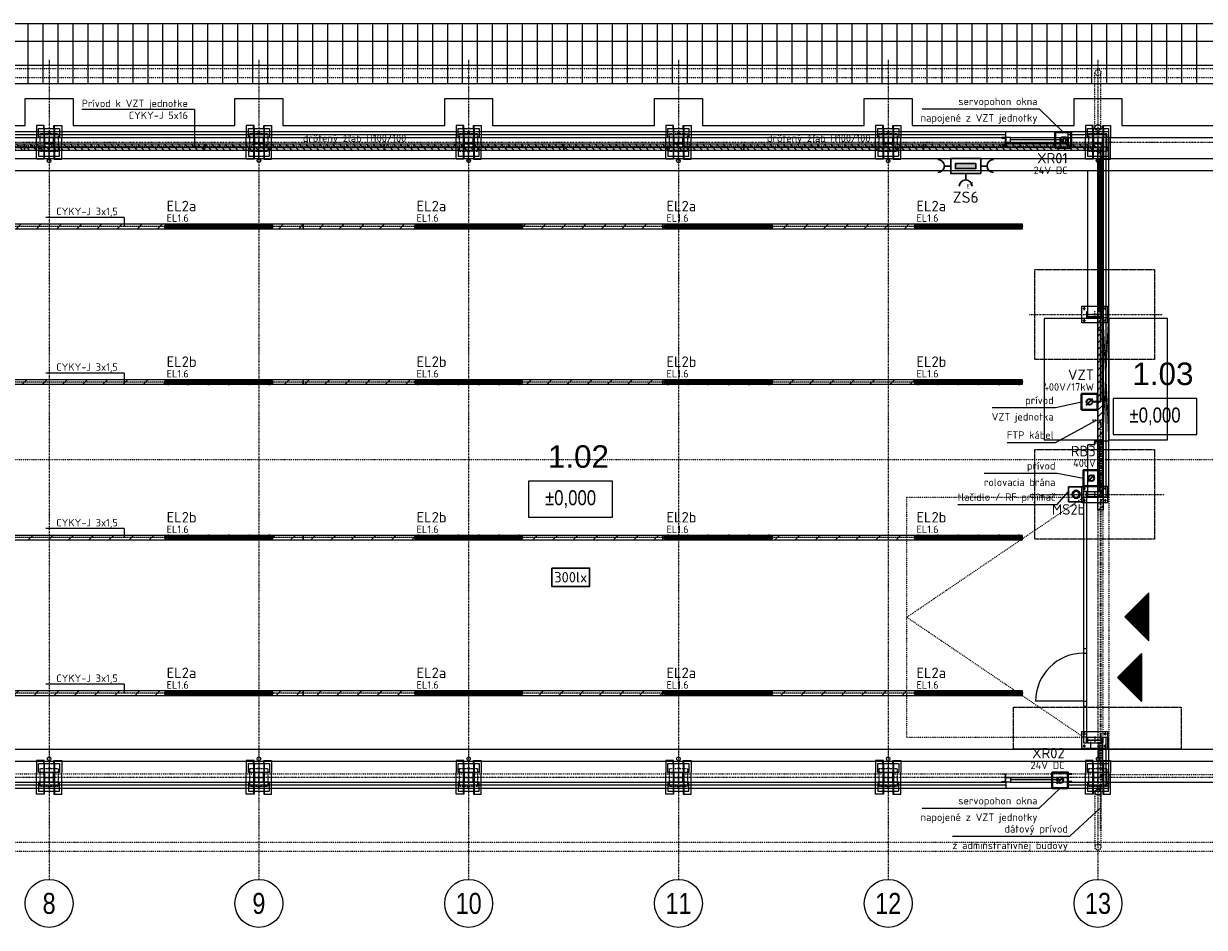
# Model space of a CAD drawing. Header units: millimetres. Extents: x 1803 to 87542, y -4389 to 16381.
# Tile 3 of 5: x 28057 to 47757, y 1309 to 16381. Entities that reach past the tile are written whole.
import ezdxf
from ezdxf.enums import TextEntityAlignment as Align

# ---------------------------------------------------------------- set-up
doc = ezdxf.new("R2010")
doc.units = ezdxf.units.MM
doc.set_wipeout_variables(frame=1)
for name, pattern in [('DASHDOT', [25.4, 12.7, -6.35, 0, -6.35]), ('Dashed', [19.05, 12.7, -6.35]), ('DIVIDE', [31.75, 12.7, -6.35, 0, -6.35, 0, -6.35]), ('DXK_LINE_DOT2', [3.9198, 1.9599, -1.9599])]:
    doc.linetypes.add(name, pattern=pattern)
for name, color, linetype, lineweight in [('A-POPIS', 252, 'Continuous', 5), ('A-TABULKY', 252, 'Continuous', 5), ('CKBUBLINY', 252, 'Continuous', 5), ('CKIZOLACE', 252, 'Continuous', 5), ('CKKOTY_VYS', 252, 'Continuous', 5), ('CKOKNA', 252, 'Continuous', 5), ('CKRASTR', 252, 'DASHDOT', 5), ('CKRASTR_POPIS', 252, 'Continuous', 5), ('CKSTENY_NADROVINOU', 252, 'DIVIDE', 5), ('CKSTENY_OSY', 252, 'DASHDOT', 5), ('CKSTENY_PODROVINOU', 252, 'Continuous', 5), ('CKSTENY_REZ', 252, 'Continuous', 5), ('CKSTENY_SKRYTE', 252, 'Dashed', 5), ('CKTEXTY_STREDNI', 252, 'Continuous', 5), ('CSPROFILY_OSY', 252, 'DASHDOT', 5), ('CSPROFILY_REZY', 252, 'Continuous', 5), ('E_text', 7, 'Continuous', 15), ('EL_svetlo', 4, 'Continuous', 30), ('EL_trasy', 1, 'Continuous', 35), ('EL_zariadenia', 5, 'Continuous', 30), ('EL_zasuvky', 5, 'Continuous', 30), ('ELI_ROZVADZAC', 1, 'Continuous', 40), ('ELI_SVETLO', 4, 'Continuous', 30), ('koty', 252, 'Continuous', 18), ('Okna_dvere', 252, 'Continuous', 5)]:
    doc.layers.add(name, color=color, linetype=linetype, lineweight=lineweight)
doc.styles.add('ISOCP3', font='isocpeur.ttf')
doc.styles.add('ISOCPEUR', font='isocpeur.ttf', dxfattribs={"height": 300})
doc.styles.get("Standard").update_dxf_attribs({"font": 'arial.ttf'})
doc.linetypes.add('IZOLACE_TEPELNA_OS', pattern='A,0.001,[220,CADKON.SHX,S=0.05,R=0,X=0,Y=0],-1,[220,CADKON.SHX,S=0.05,R=180,X=1,Y=0],-1', length=2.001)

# ---------------------------------------------------------------- blocks, each defined once
blk = doc.blocks.new('CK_GRID_DESC_A460A66B-2EDC-4BD0-90B6-661D6CF4EA7E')
at = {"layer": 'CKRASTR_POPIS'}
blk.add_circle((-4, 0), 4, dxfattribs=at)
at = {"layer": 'CKRASTR_POPIS', "width": 0.8}
blk.add_attdef('GRID_DESC', text='', height=3.5, dxfattribs=at).set_placement((-4, 0), align=Align.MIDDLE_CENTER)
blk = doc.blocks.new('CK_S_EXT_RHS_Sections_square_cRHS160x5')
for p, q in [((-80, 70), (-80, -70)), ((-75, 70), (-75, -70)), ((70, 80), (-70, 80)), ((70, 75), (-70, 75)), ((75, -70), (75, 70)), ((80, -70), (80, 70)), ((-70, -75), (70, -75)), ((-70, -80), (70, -80))]:
    blk.add_line(p, q)
for centre, radius, start, end in [((-70, 70), 10, 90, 180), ((-70, 70), 5, 90, 180), ((70, 70), 10, 0, 90), ((70, 70), 5, 0, 90), ((-70, -70), 10, 180, 270), ((-70, -70), 5, 180, 270), ((70, -70), 10, 270, 0), ((70, -70), 5, 270, 0)]:
    blk.add_arc(centre, radius, start, end)
blk = doc.blocks.new('CK2D_HEIGHTDIM_118C0299-86BF-4B0A-A9D4-2D410D778AB9')
at = {"color": 0, "linetype": 'ByBlock', "transparency": 16777216}
blk.add_wipeout([(-7, -3), (7, -3), (7, 3), (-7, 3)], dxfattribs=at)
at = {"color": 0, "linetype": 'ByBlock', "lineweight": -2, "transparency": 16777216}
blk.add_lwpolyline([(-7, -3), (7, -3), (7, 3), (-7, 3), (-7, -3)], dxfattribs=at)
at = {"color": 0, "linetype": 'ByBlock', "lineweight": -2, "transparency": 16777216, "width": 0.8}
blk.add_attdef('VÝŠKA', text='', height=2.5, dxfattribs=at).set_placement((0, 0), align=Align.MIDDLE_CENTER)
blk = doc.blocks.new('vstup')
at = {"layer": 'A-POPIS', "linetype": 'Continuous'}
h = blk.add_hatch(dxfattribs=at)
h.set_pattern_fill('ANSI31', color=256, style=0)
h.set_pattern_definition([(45, (-12479, 229), (-2.245064, 2.245064), [])])
h.paths.add_polyline_path([(0, 0), (-400, -400), (400, -400)])
for p, q in [((-400, -400), (0, 0)), ((400, -400), (0, 0)), ((-400, -400), (400, -400))]:
    blk.add_line(p, q, dxfattribs=at)
blk = doc.blocks.new('HGHGHG')
at = {"layer": 'CKBUBLINY'}
for p, q in [((2113447, 1749270), (2113607, 1749270)), ((2113527, 1749350), (2113527, 1749190))]:
    blk.add_line(p, q, dxfattribs=at)
at = {"layer": 'CKSTENY_NADROVINOU', "color": 251, "ltscale": 0.3}
blk.add_lwpolyline([(2113377, 1749420), (2113677, 1749420), (2113677, 1749120), (2113377, 1749120)], close=True, dxfattribs=at)
at = {"layer": 'CSPROFILY_REZY', "color": 251, "lineweight": 18}
for p, q in [((2113447, 1749550), (2113317, 1749550)), ((2113317, 1749550), (2113317, 1749350)), ((2113437, 1749500), (2113437, 1749550)), ((2113447, 1749500), (2113447, 1749550)), ((2113527, 1749443), (2113527, 1749405)), ((2113607, 1749500), (2113607, 1749550)), ((2113607, 1749550), (2113737, 1749550)), ((2113617, 1749500), (2113617, 1749550)), ((2113737, 1749550), (2113737, 1749350)), ((2113510, 1749425), (2113549, 1749425)), ((2113447, 1748990), (2113317, 1748990)), ((2113607, 1748990), (2113737, 1748990))]:
    blk.add_line(p, q, dxfattribs=at)
at = {"layer": 'CSPROFILY_REZY', "color": 251, "linetype": 'Dashed', "lineweight": 18, "ltscale": 0.5}
for p, q in [((2113437, 1749500), (2113437, 1748990)), ((2113447, 1749500), (2113447, 1748990)), ((2113607, 1749500), (2113607, 1748990)), ((2113617, 1749500), (2113617, 1748990)), ((2113317, 1748990), (2113317, 1749350)), ((2113737, 1748990), (2113737, 1749350)), ((2113510, 1749115), (2113549, 1749115)), ((2113527, 1749097), (2113527, 1749135)), ((2113607, 1749190), (2113607, 1748990))]:
    blk.add_line(p, q, dxfattribs=at)
for points in [[(2113352, 1749500), (2113702, 1749500), (2113702, 1749350), (2113352, 1749350)], [(2113352, 1749040), (2113702, 1749040), (2113702, 1749190), (2113352, 1749190)]]:
    blk.add_lwpolyline(points, close=True, dxfattribs=at)
at = {"layer": 'CSPROFILY_REZY', "color": 251, "lineweight": 18}
blk.add_circle((2113527, 1749425), 10, dxfattribs=at)
at = {"layer": 'CSPROFILY_REZY', "color": 251, "linetype": 'Dashed', "lineweight": 18, "ltscale": 0.5}
blk.add_circle((2113527, 1749115), 10, dxfattribs=at)
blk = doc.blocks.new('CK_S_EXT_UPE_SectionUPE140')
for p, q in [((43.3, 70), (-21.7, 70)), ((-21.7, 70), (-21.7, -70)), ((-16.7, -49), (-16.7, 49)), ((-4.7, 61), (43.3, 61)), ((43.3, 61), (43.3, 70)), ((-21.7, -70), (43.3, -70)), ((43.3, -61), (-4.7, -61)), ((43.3, -70), (43.3, -61))]:
    blk.add_line(p, q)
for centre, start, end in [((-4.7, 49), 90, 180), ((-4.7, -49), 180, 270)]:
    blk.add_arc(centre, 12, start, end)
blk = doc.blocks.new('CK_S_EXT_UPE_SectionUPE270')
for p, q in [((66.1, 135), (-28.9, 135)), ((-28.9, 135), (-28.9, -135)), ((-21.4, -106.5), (-21.4, 106.5)), ((-6.4, 121.5), (66.1, 121.5)), ((66.1, 121.5), (66.1, 135)), ((-28.9, -135), (66.1, -135)), ((66.1, -121.5), (-6.4, -121.5)), ((66.1, -135), (66.1, -121.5))]:
    blk.add_line(p, q)
for centre, start, end in [((-6.4, 106.5), 90, 180), ((-6.4, -106.5), 180, 270)]:
    blk.add_arc(centre, 15, start, end)
blk = doc.blocks.new('A$Ccd25d1f1')
at = {"layer": 'EL_svetlo', "color": 146, "true_color": 0x105689, "elevation": 15}
blk.add_lwpolyline([(-875, 30), (875, 30, -0.414213), (880, 25), (880, -25, -0.414214), (875, -30), (-875, -30, -0.414213), (-880, -25), (-880, 25, -0.414214)], format="xyb", close=True, dxfattribs=at)
at = {"layer": 'EL_svetlo', "color": 146, "true_color": 0x105689}
for points, elevation in [([(-880, 4), (880, 4), (880, -4), (-880, -4)], 15), ([(-520, 39), (-500, 39), (-500, 28), (-520, 28)], 15), ([(-180, 39), (-160, 39), (-160, 28), (-180, 28)], 15), ([(160, 39), (180, 39), (180, 28), (160, 28)], 15), ([(500, 39), (520, 39), (520, 28), (500, 28)], 15), ([(-850, -28), (-830, -28), (-830, -39), (-850, -39)], 23), ([(-520, -28), (-500, -28), (-500, -39), (-520, -39)], 15), ([(-180, -28), (-160, -28), (-160, -39), (-180, -39)], 15), ([(160, -28), (180, -28), (180, -39), (160, -39)], 15), ([(500, -28), (520, -28), (520, -39), (500, -39)], 15), ([(830, -28), (850, -28), (850, -39), (830, -39)], 23)]:
    blk.add_lwpolyline(points, close=True, dxfattribs=dict(at, elevation=elevation))
for points in [[(-862, 38), (862, 38), (862, -38), (-862, -38)], [(-850, 39), (-830, 39), (-830, 28), (-850, 28)], [(830, 39), (850, 39), (850, 28), (830, 28)]]:
    blk.add_lwpolyline(points, close=True, dxfattribs=at)
for centre, start, end in [((-862, 0, 15), 90, 270), ((862, 0, 15), 270, 90)]:
    blk.add_arc(centre, 38.5, start, end, dxfattribs=at)
blk = doc.blocks.new('*U46')
at = {"layer": 'EL_zasuvky'}
blk.add_line((0, 107), (0, 0), dxfattribs=at)
blk.add_arc((0, 213), 107, 180, 360, dxfattribs=at)
at = {"layer": 'EL_zasuvky', "style": 'ISOCP3'}
blk.add_attdef('Z', text='', height=225, rotation=90, dxfattribs=at).set_placement((0, 234), align=Align.MIDDLE_LEFT)
blk = doc.blocks.new('*U43')
at = {"layer": 'EL_zasuvky'}
blk.add_line((107, 0), (0, 0), dxfattribs=at)
blk.add_arc((213, 0), 107, 90, 270, dxfattribs=at)
at = {"layer": 'EL_zasuvky', "style": 'ISOCP3'}
blk.add_attdef('Z', text='', height=225, dxfattribs=at).set_placement((234, 0), align=Align.MIDDLE_LEFT)
blk = doc.blocks.new('A$Cc965379b')
at = {"layer": 'EL_zasuvky'}
for p, q in [((107, 0), (0, 0)), ((149, -113), (184, -78))]:
    blk.add_line(p, q, dxfattribs=at)
blk.add_arc((213, 0), 107, 90, 270, dxfattribs=at)
at = {"layer": 'EL_zasuvky', "style": 'ISOCP3'}
blk.add_text('3', height=75, rotation=90, dxfattribs=at).set_placement((212, -71), align=Align.MIDDLE_LEFT)
blk = doc.blocks.new('*U42')
at = {"layer": 'EL_zasuvky'}
h = blk.add_hatch(color=256, dxfattribs=at)
h.dxf.hatch_style = 1
h.paths.add_polyline_path([(-171, -83), (171, -83), (171, -167), (-171, -167)])
for points in [[(-250, -250), (250, -250), (250, 0), (-250, 0)], [(-171, -83), (171, -83), (171, -167), (-171, -167)]]:
    blk.add_lwpolyline(points, close=True, dxfattribs=at)
at = {"layer": 'EL_trasy', "rotation": 270}
blk.add_blockref('A$Cc965379b', (0, -250), dxfattribs=at)
at = {"layer": 'koty', "color": 5, "rotation": 90}
blk.add_blockref('*U46', (-250, -125), dxfattribs=at)
at = {"layer": 'koty', "color": 5}
blk.add_blockref('*U43', (250, -125), dxfattribs=at)
blk = doc.blocks.new('A$C3cf4e325')
at = {"layer": 'ELI_ROZVADZAC', "color": 4, "lineweight": 35}
blk.add_line((86, 86), (214, 214), dxfattribs=at)
at = {"layer": 'ELI_ROZVADZAC', "lineweight": 40}
blk.add_lwpolyline([(0, 0), (300, 0), (300, 300), (0, 300)], close=True, dxfattribs=at)
at = {"layer": 'ELI_ROZVADZAC', "color": 4, "lineweight": 35}
blk.add_circle((150, 150), 56.2, dxfattribs=at)
blk = doc.blocks.new('*U51')
at = {"layer": 'EL_trasy', "lineweight": 5}
h = blk.add_hatch(dxfattribs=at)
h.set_pattern_fill('ANSI31', color=132, scale=75)
h.set_pattern_definition([(45, (4501.52, -18553.8), (-168.3798, 168.3798), [])])
h.paths.add_polyline_path([(6000, -37.5), (6000, 37.5), (0, 37.5), (0, -37.5)])
at = {"layer": 'EL_trasy', "color": 132, "lineweight": 5}
blk.add_lwpolyline([(0, -37.5), (6000, -37.5), (6000, 37.5), (0, 37.5)], close=True, dxfattribs=at)
blk = doc.blocks.new('A$C4b01e16f')
at = {"layer": 'ELI_SVETLO', "color": 1, "lineweight": 30}
blk.add_lwpolyline([(1, 0), (251, 0), (251, 250), (1, 250)], close=True, dxfattribs=at)
at = {"layer": 'ELI_SVETLO', "color": 7}
for radius in [66.5, 51.1]:
    blk.add_circle((126, 125), radius, dxfattribs=at)
at = {"layer": 'ELI_SVETLO', "color": 7, "lineweight": 30}
for radius in [65.9, 51.6]:
    blk.add_circle((126, 126), radius, dxfattribs=at)
blk = doc.blocks.new('A$C2e86f07f')
at = {"layer": 'EL_trasy', "lineweight": 5}
h = blk.add_hatch(dxfattribs=at)
h.set_pattern_fill('ANSI31', color=132, scale=25, angle=90)
h.set_pattern_definition([(135, (-10147.07, 3403.766), (-56.1266, -56.1266), [])])
h.paths.add_polyline_path([(0, 100), (0, 0), (3000, 0), (3000, 100)])
at = {"layer": 'EL_trasy', "color": 132, "lineweight": 5}
blk.add_lwpolyline([(0, 0), (3000, 0), (3000, 100), (0, 100)], close=True, dxfattribs=at)

msp = doc.modelspace()

# ---------------------------------------------------------------- linework, layer by layer
at = {"color": 252, "linetype": 'DXK_LINE_DOT2', "lineweight": 5}
for p, q in [((46062, 11616), (46062, 13931)), ((46162, 8481), (46062, 8481))]:
    msp.add_line(p, q, dxfattribs=at)
at = {"color": 252, "linetype": 'Continuous', "lineweight": 5}
msp.add_line((46062, 8556), (46062, 8631), dxfattribs=at)
at = {"layer": 'CKIZOLACE', "color": 252, "linetype": 'IZOLACE_TEPELNA_OS', "lineweight": 5, "ltscale": 1.515152}
for p, q in [((3772, 14534), (44442, 14532)), ((45482, 14532), (46112, 14532)), ((46112, 14532), (46112, 8481)), ((46112, 4481), (46112, 3681)), ((44442, 3681), (3772, 3681)), ((46112, 3681), (45482, 3681))]:
    msp.add_line(p, q, dxfattribs=at)
at = {"layer": 'CKIZOLACE', "color": 252, "linetype": 'IZOLACE_TEPELNA_OS', "lineweight": 5, "ltscale": 1.2}
for p, q in [((45805, 8531), (46048, 8531)), ((45805, 4429), (46048, 4429))]:
    msp.add_line(p, q, dxfattribs=at)
at = {"layer": 'CKOKNA', "color": 252, "lineweight": 5}
for p, q in [((44522, 14481), (45402, 14481)), ((45402, 14441), (44522, 14441)), ((44522, 14401), (45402, 14401)), ((44522, 3811), (45402, 3811)), ((45402, 3771), (44522, 3771)), ((44522, 3731), (45402, 3731))]:
    msp.add_line(p, q, dxfattribs=at)
for points in [[(44522, 14401), (44522, 14481), (44442, 14481), (44442, 14401)], [(45482, 14401), (45482, 14481), (45402, 14481), (45402, 14401)], [(44522, 3811), (44522, 3731), (44442, 3731), (44442, 3811)], [(45482, 3811), (45482, 3731), (45402, 3731), (45402, 3811)]]:
    msp.add_lwpolyline(points, close=True, dxfattribs=at)
at = {"layer": 'CKRASTR', "color": 252, "lineweight": 5}
for p, q in [((28482, 15779), (28482, 2109)), ((31982, 15779), (31982, 2109)), ((35482, 15779), (35482, 2109)), ((38982, 15779), (38982, 2109)), ((42482, 15779), (42482, 2109)), ((45982, 15779), (45982, 2109)), ((67481, 14401), (2603, 14401)), ((67481, 3811), (2603, 3811))]:
    msp.add_line(p, q, dxfattribs=at)
at = {"layer": 'CKSTENY_NADROVINOU', "color": 252, "lineweight": 5}
for p, q in [((2902, 15631), (68062, 15631)), ((45932, 14648), (45932, 15564)), ((46032, 14648), (46032, 15564)), ((2902, 15481), (68062, 15481)), ((28402, 14341), (25062, 14341)), ((28562, 14341), (31902, 14341)), ((32062, 14341), (35402, 14341)), ((35562, 14341), (38902, 14341)), ((39062, 14341), (42402, 14341)), ((42562, 14341), (45902, 14341)), ((68062, 9106), (2902, 9106)), ((42792, 8481), (45742, 8481)), ((45742, 8481), (42792, 6481)), ((42792, 4481), (42792, 8481)), ((46062, 8481), (46062, 4481)), ((46162, 8481), (46162, 4481)), ((42792, 6481), (45742, 4481)), ((42792, 4481), (45742, 4481)), ((25062, 3871), (28402, 3871)), ((28562, 3871), (31902, 3871)), ((32062, 3871), (35402, 3871)), ((35562, 3871), (38902, 3871)), ((39062, 3871), (42402, 3871)), ((42562, 3871), (45902, 3871)), ((49402, 3851), (46062, 3851)), ((45932, 3564), (45932, 2648)), ((46032, 3564), (46032, 2648)), ((2902, 2731), (68062, 2731)), ((2902, 2581), (68062, 2581))]:
    msp.add_line(p, q, dxfattribs=at)
at = {"layer": 'CKSTENY_NADROVINOU', "color": 252, "lineweight": 5, "ltscale": 0.3}
for points in [[(28332, 14551), (28632, 14551), (28632, 14251), (28332, 14251)], [(31832, 14551), (32132, 14551), (32132, 14251), (31832, 14251)], [(35332, 14551), (35632, 14551), (35632, 14251), (35332, 14251)], [(38832, 14551), (39132, 14551), (39132, 14251), (38832, 14251)], [(42332, 14551), (42632, 14551), (42632, 14251), (42332, 14251)], [(45832, 14551), (46132, 14551), (46132, 14251), (45832, 14251)], [(28332, 3961), (28632, 3961), (28632, 3661), (28332, 3661)], [(31832, 3961), (32132, 3961), (32132, 3661), (31832, 3661)], [(35332, 3961), (35632, 3961), (35632, 3661), (35332, 3661)], [(38832, 3961), (39132, 3961), (39132, 3661), (38832, 3661)], [(42332, 3961), (42632, 3961), (42632, 3661), (42332, 3661)], [(45832, 3961), (46132, 3961), (46132, 3661), (45832, 3661)]]:
    msp.add_lwpolyline(points, close=True, dxfattribs=at)
at = {"layer": 'CKSTENY_NADROVINOU', "color": 252, "lineweight": 5}
for centre in [(45982, 15564), (45982, 2648)]:
    msp.add_circle(centre, 50, dxfattribs=at)
at = {"layer": 'CKSTENY_OSY', "color": 252, "lineweight": 5}
for p, q in [((44840, 11529), (47061, 11529)), ((44849, 8531), (47092, 8531))]:
    msp.add_line(p, q, dxfattribs=at)
at = {"layer": 'CKSTENY_PODROVINOU', "color": 252, "lineweight": 5}
for p, q in [((3602, 16381), (67382, 16381)), ((28132, 15381), (28132, 16381)), ((28382, 15381), (28382, 16381)), ((28632, 15381), (28632, 16381)), ((28882, 15381), (28882, 16381)), ((29132, 15381), (29132, 16381)), ((29382, 15381), (29382, 16381)), ((29632, 15381), (29632, 16381)), ((29882, 15381), (29882, 16381)), ((30132, 15381), (30132, 16381)), ((30382, 15381), (30382, 16381)), ((30632, 15381), (30632, 16381)), ((30882, 15381), (30882, 16381)), ((31132, 15381), (31132, 16381)), ((31382, 15381), (31382, 16381)), ((31632, 15381), (31632, 16381)), ((31882, 15381), (31882, 16381)), ((32132, 15381), (32132, 16381)), ((32382, 15381), (32382, 16381)), ((32632, 15381), (32632, 16381)), ((32882, 15381), (32882, 16381)), ((33132, 15381), (33132, 16381)), ((33382, 15381), (33382, 16381)), ((33632, 15381), (33632, 16381)), ((33882, 15381), (33882, 16381)), ((34132, 15381), (34132, 16381)), ((34382, 15381), (34382, 16381)), ((34632, 15381), (34632, 16381)), ((34882, 15381), (34882, 16381)), ((35132, 15381), (35132, 16381)), ((35382, 15381), (35382, 16381)), ((35632, 15381), (35632, 16381)), ((35882, 15381), (35882, 16381)), ((36132, 15381), (36132, 16381)), ((36382, 15381), (36382, 16381)), ((36632, 15381), (36632, 16381)), ((36882, 15381), (36882, 16381)), ((37132, 15381), (37132, 16381)), ((37382, 15381), (37382, 16381)), ((37632, 15381), (37632, 16381)), ((37882, 15381), (37882, 16381)), ((38132, 15381), (38132, 16381)), ((38382, 15381), (38382, 16381)), ((38632, 15381), (38632, 16381)), ((38882, 15381), (38882, 16381)), ((39132, 15381), (39132, 16381)), ((39382, 15381), (39382, 16381)), ((39632, 15381), (39632, 16381)), ((39882, 15381), (39882, 16381)), ((40132, 15381), (40132, 16381)), ((40382, 15381), (40382, 16381)), ((40632, 15381), (40632, 16381)), ((40882, 15381), (40882, 16381)), ((41132, 15381), (41132, 16381)), ((41382, 15381), (41382, 16381)), ((41632, 15381), (41632, 16381)), ((41882, 15381), (41882, 16381)), ((42132, 15381), (42132, 16381)), ((42382, 15381), (42382, 16381)), ((42632, 15381), (42632, 16381)), ((42882, 15381), (42882, 16381)), ((43132, 15381), (43132, 16381)), ((43382, 15381), (43382, 16381)), ((43632, 15381), (43632, 16381)), ((43882, 15381), (43882, 16381)), ((44132, 15381), (44132, 16381)), ((44382, 15381), (44382, 16381)), ((44632, 15381), (44632, 16381)), ((44882, 15381), (44882, 16381)), ((45132, 15381), (45132, 16381)), ((45382, 15381), (45382, 16381)), ((45632, 15381), (45632, 16381)), ((45882, 15381), (45882, 16381)), ((46132, 15381), (46132, 16381)), ((46382, 15381), (46382, 16381)), ((46632, 15381), (46632, 16381)), ((46882, 15381), (46882, 16381)), ((47132, 15381), (47132, 16381)), ((47382, 15381), (47382, 16381)), ((47632, 15381), (47632, 16381)), ((67382, 16081), (3602, 16081)), ((67382, 15681), (3602, 15681)), ((3602, 15381), (67382, 15381)), ((28082, 14681), (28082, 15131)), ((28082, 15131), (28882, 15131)), ((28882, 15131), (28882, 14681)), ((31582, 14681), (31582, 15131)), ((31582, 15131), (32382, 15131)), ((32382, 15131), (32382, 14681)), ((35082, 14681), (35082, 15131)), ((35082, 15131), (35882, 15131)), ((35882, 15131), (35882, 14681)), ((38582, 14681), (38582, 15131)), ((38582, 15131), (39382, 15131)), ((39382, 15131), (39382, 14681)), ((42082, 14681), (42082, 15131)), ((42082, 15131), (42882, 15131)), ((42882, 15131), (42882, 14681)), ((45582, 14681), (45582, 15131)), ((45582, 15131), (46382, 15131)), ((46382, 15131), (46382, 14681)), ((25382, 14681), (28082, 14681)), ((28882, 14681), (31582, 14681)), ((32382, 14681), (35082, 14681)), ((35882, 14681), (38582, 14681)), ((39382, 14681), (42082, 14681)), ((42882, 14681), (45582, 14681)), ((44442, 14581), (45482, 14581)), ((46382, 14681), (49082, 14681)), ((46162, 14481), (67062, 14481)), ((3902, 14131), (67062, 14131)), ((3902, 13931), (67062, 13931)), ((45812, 11491), (45812, 13931)), ((46062, 11481), (46162, 11481)), ((45812, 8491), (45812, 9356)), ((45922, 9356), (45812, 9356)), ((46062, 9421), (46162, 9421)), ((45862, 4281), (45862, 4406)), ((3902, 4281), (67062, 4281)), ((3902, 4081), (67062, 4081)), ((44442, 3631), (45482, 3631)), ((46162, 3731), (63562, 3731))]:
    msp.add_line(p, q, dxfattribs=at)
msp.add_lwpolyline([(46062, 9441), (46062, 11461), (45082, 11461), (45082, 9441)], close=True, dxfattribs=at)
at = {"layer": 'CKSTENY_REZ', "color": 252, "lineweight": 5}
for p, q in [((3722, 14581), (44442, 14581)), ((44442, 14481), (44442, 14581)), ((45482, 14481), (45482, 14581)), ((45482, 14581), (46162, 14581)), ((25162, 14481), (44442, 14481)), ((45482, 14481), (46062, 14481)), ((46062, 8481), (46062, 14481)), ((45805, 8576), (46048, 8576)), ((46062, 8481), (46162, 8481)), ((45805, 4386), (46048, 4386)), ((46062, 3731), (46062, 4481)), ((46062, 4481), (46162, 4481)), ((46162, 3631), (46162, 4481)), ((3722, 3631), (44442, 3631)), ((25162, 3731), (44442, 3731)), ((44442, 3731), (44442, 3631)), ((45482, 3731), (45482, 3631)), ((45482, 3731), (46062, 3731)), ((45482, 3631), (46162, 3631))]:
    msp.add_line(p, q, dxfattribs=at)
at = {"layer": 'CKSTENY_SKRYTE', "color": 252, "lineweight": 5, "ltscale": 0.5}
for p, q in [((45728, 11629), (45776, 11629)), ((45752, 11653), (45752, 11605)), ((46126, 11629), (46078, 11629)), ((46102, 11653), (46102, 11605)), ((45728, 11429), (45776, 11429)), ((45752, 11453), (45752, 11405)), ((46126, 11429), (46078, 11429)), ((46102, 11453), (46102, 11405)), ((45728, 8629), (45776, 8629)), ((45752, 8653), (45752, 8605)), ((46126, 8629), (46078, 8629)), ((46102, 8653), (46102, 8605)), ((45728, 8429), (45776, 8429)), ((45752, 8453), (45752, 8405)), ((46126, 8429), (46078, 8429)), ((46102, 8453), (46102, 8405)), ((45728, 4534), (45776, 4534)), ((45752, 4558), (45752, 4510)), ((46126, 4534), (46078, 4534)), ((46102, 4558), (46102, 4510)), ((45752, 4358), (45752, 4310)), ((46102, 4358), (46102, 4310)), ((45728, 4334), (45776, 4334)), ((46126, 4334), (46078, 4334))]:
    msp.add_line(p, q, dxfattribs=at)
at = {"layer": 'CKSTENY_SKRYTE', "color": 252, "lineweight": 5}
for points in [[(44927, 12281), (46927, 12281), (46927, 10781), (44927, 10781)], [(44927, 9281), (46927, 9281), (46927, 7781), (44927, 7781)], [(44572, 4981), (47372, 4981), (47372, 4281), (44572, 4281)]]:
    msp.add_lwpolyline(points, close=True, dxfattribs=at)
at = {"layer": 'CKSTENY_SKRYTE', "color": 252, "lineweight": 5, "ltscale": 0.5}
for points in [[(45712, 11669), (46142, 11669), (46142, 11389), (45712, 11389)], [(45712, 8669), (46142, 8669), (46142, 8389), (45712, 8389)], [(45712, 4574), (46142, 4574), (46142, 4294), (45712, 4294)]]:
    msp.add_lwpolyline(points, close=True, dxfattribs=at)
for centre in [(45752, 11629), (46102, 11629), (45752, 11429), (46102, 11429), (45752, 8629), (46102, 8629), (45752, 8429), (46102, 8429), (45752, 4534), (46102, 4534), (45752, 4334), (46102, 4334)]:
    msp.add_circle(centre, 12, dxfattribs=at)
at = {"layer": 'CSPROFILY_OSY', "color": 252, "lineweight": 5}
for p, q in [((28392, 14401), (28572, 14401)), ((28482, 14311), (28482, 14491)), ((31892, 14401), (32072, 14401)), ((31982, 14311), (31982, 14491)), ((35392, 14401), (35572, 14401)), ((35482, 14311), (35482, 14491)), ((38892, 14401), (39072, 14401)), ((38982, 14311), (38982, 14491)), ((42392, 14401), (42572, 14401)), ((42482, 14311), (42482, 14491)), ((45892, 14401), (46072, 14401)), ((45982, 14311), (45982, 14491)), ((46072, 11529), (45782, 11529)), ((45927, 11471), (45927, 11586)), ((45912, 9389), (46072, 9389)), ((45992, 9431), (45992, 9346)), ((46072, 8531), (45782, 8531)), ((45927, 8471), (45927, 8586)), ((46072, 4431), (45782, 4431)), ((45927, 4491), (45927, 4376)), ((28392, 3811), (28572, 3811)), ((28482, 3721), (28482, 3901)), ((31892, 3811), (32072, 3811)), ((31982, 3721), (31982, 3901)), ((35392, 3811), (35572, 3811)), ((35482, 3721), (35482, 3901)), ((38892, 3811), (39072, 3811)), ((38982, 3721), (38982, 3901)), ((42392, 3811), (42572, 3811)), ((42482, 3721), (42482, 3901)), ((45892, 3811), (46072, 3811)), ((45982, 3721), (45982, 3901))]:
    msp.add_line(p, q, dxfattribs=at)
at = {"layer": 'CSPROFILY_REZY', "color": 252, "lineweight": 5}
for p, q in [((28457, 14481), (28457, 14476)), ((28507, 14481), (28507, 14476)), ((31957, 14481), (31957, 14476)), ((32007, 14481), (32007, 14476)), ((35457, 14481), (35457, 14476)), ((35507, 14481), (35507, 14476)), ((38957, 14481), (38957, 14476)), ((39007, 14481), (39007, 14476)), ((42457, 14481), (42457, 14476)), ((42507, 14481), (42507, 14476)), ((45957, 14481), (45957, 14476)), ((46007, 14481), (46007, 14476)), ((28457, 14326), (28457, 14321)), ((28482, 14121), (28482, 14321)), ((28507, 14326), (28507, 14321)), ((31957, 14326), (31957, 14321)), ((31982, 14126), (31982, 14321)), ((32007, 14326), (32007, 14321)), ((35457, 14326), (35457, 14321)), ((35482, 14121), (35482, 14321)), ((35507, 14326), (35507, 14321)), ((38957, 14326), (38957, 14321)), ((38982, 14121), (38982, 14321)), ((39007, 14326), (39007, 14321)), ((42457, 14326), (42457, 14321)), ((42482, 14121), (42482, 14321)), ((42507, 14326), (42507, 14321)), ((45957, 14326), (45957, 14321)), ((45982, 14121), (45982, 14321)), ((46007, 14326), (46007, 14321)), ((46002, 11576), (46002, 14131)), ((46059, 11576), (46059, 14131)), ((46048, 11576), (46002, 11576)), ((46053, 9356), (46002, 9356)), ((46002, 9356), (46002, 8576)), ((46059, 8576), (46059, 9356)), ((46048, 8576), (46002, 8576)), ((46048, 4386), (46002, 4386)), ((46002, 4081), (46002, 4386)), ((46059, 4081), (46059, 4386)), ((28482, 4091), (28482, 3891)), ((31982, 4091), (31982, 3891)), ((35482, 4091), (35482, 3891)), ((38982, 4091), (38982, 3891)), ((42482, 4091), (42482, 3891)), ((45982, 4091), (45982, 3891)), ((28457, 3891), (28457, 3886)), ((28507, 3891), (28507, 3886)), ((31957, 3891), (31957, 3886)), ((32007, 3891), (32007, 3886)), ((35457, 3891), (35457, 3886)), ((35507, 3891), (35507, 3886)), ((38957, 3891), (38957, 3886)), ((39007, 3891), (39007, 3886)), ((42457, 3891), (42457, 3886)), ((42507, 3891), (42507, 3886)), ((45957, 3891), (45957, 3886)), ((46007, 3891), (46007, 3886)), ((28457, 3736), (28457, 3731)), ((28507, 3736), (28507, 3731)), ((31957, 3736), (31957, 3731)), ((32007, 3736), (32007, 3731)), ((35457, 3736), (35457, 3731)), ((35507, 3736), (35507, 3731)), ((38957, 3736), (38957, 3731)), ((39007, 3736), (39007, 3731)), ((42457, 3736), (42457, 3731)), ((42507, 3736), (42507, 3731)), ((45957, 3736), (45957, 3731)), ((46007, 3736), (46007, 3731))]:
    msp.add_line(p, q, dxfattribs=at)
for centre, radius in [((45982, 14648), 50), ((28482, 14091), 30), ((31982, 14096), 30), ((35482, 14091), 30), ((38982, 14091), 30), ((42482, 14091), 30), ((45982, 14091), 30), ((28482, 4121), 30), ((31982, 4121), 30), ((35482, 4121), 30), ((38982, 4121), 30), ((42482, 4121), 30), ((45982, 4121), 30), ((45982, 3564), 50)]:
    msp.add_circle(centre, radius, dxfattribs=at)
at = {"layer": 'E_text', "color": 7, "lineweight": 15}
for p, q in [((30906, 14951), (29026, 14951)), ((30906, 14951), (30906, 14321)), ((29737, 13149, 8), (28428, 13149, 8)), ((29737, 13149, 8), (29737, 12999, 8)), ((29737, 10554, 8), (28428, 10554, 8)), ((29737, 10554, 8), (29737, 10404, 8)), ((29737, 7959, 8), (28428, 7959, 8)), ((29737, 7959, 8), (29737, 7809, 8)), ((29737, 5364, 8), (28428, 5364, 8)), ((29737, 5364, 8), (29737, 5214, 8))]:
    msp.add_line(p, q, dxfattribs=at)
at = {"layer": 'EL_svetlo'}
msp.add_lwpolyline([(36869, 7301), (37501, 7301), (37501, 6996), (36869, 6996)], close=True, dxfattribs=at)
at = {"layer": 'EL_trasy', "color": 6}
msp.add_lwpolyline([(24972, 9706), (24972, 14215), (25078, 14321), (46022, 14321), (46022, 10071), (45890, 10071)], dxfattribs=at)
at = {"layer": 'EL_trasy', "linetype": 'Dashed', "lineweight": 25, "ltscale": 0.25, "elevation": 8}
for points in [[(42942, 12999), (25235, 12999)], [(42942, 10404), (25386, 10404)], [(42942, 7809), (25350, 7809)], [(42942, 5214), (25570, 5214)]]:
    msp.add_lwpolyline(points, dxfattribs=at)
at = {"layer": 'EL_trasy', "color": 219, "linetype": 'DASHDOT', "ltscale": 0.25, "true_color": 0x642165}
msp.add_lwpolyline([(45891, 9766), (46022, 9766), (46022, 2927)], dxfattribs=at)
at = {"layer": 'EL_zasuvky', "color": 7, "lineweight": 5}
for p, q in [((43046, 14962), (45003, 14962)), ((45003, 14962), (45402, 14573)), ((45273, 9977), (45709, 10073)), ((44217, 9977), (45273, 9977)), ((45273, 9398), (45956, 9766)), ((44466, 9398), (45273, 9398)), ((44083, 8884), (45302, 8884)), ((45302, 8884), (45738, 8800)), ((45302, 8364), (45492, 8581)), ((43643, 8364), (45302, 8364)), ((45003, 3298), (45350, 3631)), ((43046, 3298), (45003, 3298)), ((45511, 2830), (46022, 3301)), ((43555, 2830), (45511, 2830))]:
    msp.add_line(p, q, dxfattribs=at)
at = {"layer": 'Okna_dvere', "color": 252, "lineweight": 5, "ltscale": 0.6}
for p, q in [((45742, 8481), (45742, 4481)), ((45792, 8481), (45792, 4481)), ((45742, 5961), (45792, 5961)), ((45742, 5881), (45792, 5881)), ((45742, 5081), (44942, 5081)), ((45742, 5081), (45792, 5081)), ((45742, 5001), (45792, 5001))]:
    msp.add_line(p, q, dxfattribs=at)
for points in [[(45792, 8576), (45742, 8576), (45742, 8481), (45792, 8481)], [(45792, 4481), (45742, 4481), (45742, 4386), (45792, 4386)]]:
    msp.add_lwpolyline(points, close=True, dxfattribs=at)
msp.add_arc((45742, 5081), 800, 89.9999, 180, dxfattribs=at)

# ---------------------------------------------------------------- block references
for p in [(31312, 12999, -8), (35482, 12999, -8), (39652, 12999, -8), (43822, 12999, -8), (31312, 10404, -8), (35482, 10404, -8), (39652, 10404, -8), (43822, 10404, -8), (31312, 7809, -8), (35482, 7809, -8), (39652, 7809, -8), (43822, 7809, -8), (31312, 5214, -8), (35482, 5214, -8), (39652, 5214, -8), (43822, 5214, -8)]:
    msp.add_blockref('A$Ccd25d1f1', p)
at = {"layer": 'A-TABULKY', "color": 252, "linetype": 'Continuous', "lineweight": 5, "rotation": 89.99999999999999}
msp.add_blockref('vstup', (46430, 6487), dxfattribs=at)
at = {"layer": 'A-TABULKY', "color": 252, "linetype": 'Continuous', "lineweight": 5, "xscale": -1, "rotation": 89.99999999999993}
msp.add_blockref('vstup', (46309, 5478), dxfattribs=at)
at = {"layer": 'CKBUBLINY', "color": 252, "lineweight": 5}
for p in [(-2085045, -1734869), (-2081545, -1734869), (-2078045, -1734869), (-2074545, -1734869), (-2071045, -1734869), (-2067545, -1734869), (-2085045, -1745459), (-2081545, -1745459), (-2078045, -1745459), (-2074545, -1745459), (-2071045, -1745459), (-2067545, -1745459)]:
    msp.add_blockref('HGHGHG', p, dxfattribs=at)
at = {"layer": 'CKKOTY_VYS', "color": 252, "lineweight": 5}
ref = msp.add_blockref('CK2D_HEIGHTDIM_118C0299-86BF-4B0A-A9D4-2D410D778AB9', (46933, 9830), dxfattribs=dict(at, xscale=100, yscale=100, zscale=100))
ref.add_attrib('VÝŠKA_001', '%%P0,000', (46508, 9729), dxfattribs={"layer": '0', "color": 0, "linetype": 'ByBlock', "lineweight": -2, "transparency": 16777216, "height": 250, "width": 0.8})
ref = msp.add_blockref('CK2D_HEIGHTDIM_118C0299-86BF-4B0A-A9D4-2D410D778AB9', (37181, 8450), dxfattribs=dict(at, xscale=100, yscale=100, zscale=100))
ref.add_attrib('VÝŠKA_001', '%%P0,000', (36756, 8349), dxfattribs={"layer": '0', "color": 0, "linetype": 'ByBlock', "lineweight": -2, "transparency": 16777216, "height": 250, "width": 0.8})
at = {"layer": 'CKRASTR_POPIS', "color": 252, "lineweight": 5, "xscale": 99.99, "yscale": 99.99, "zscale": 99.99}
for p, values in [((28882, 1709), {'GRID_DESC': '8'}), ((32382, 1709), {'GRID_DESC': '9'}), ((35882, 1709), {'GRID_DESC': '10'}), ((39382, 1709), {'GRID_DESC': '11'}), ((42882, 1709), {'GRID_DESC': '12'}), ((46382, 1709), {'GRID_DESC': '13'})]:
    msp.add_blockref('CK_GRID_DESC_A460A66B-2EDC-4BD0-90B6-661D6CF4EA7E', p, dxfattribs=at).add_auto_attribs(values)
at = {"layer": 'CSPROFILY_REZY', "color": 252, "lineweight": 5}
for name, p in [('CK_S_EXT_RHS_Sections_square_cRHS160x5', (28482, 14401)), ('CK_S_EXT_RHS_Sections_square_cRHS160x5', (31982, 14401)), ('CK_S_EXT_RHS_Sections_square_cRHS160x5', (35482, 14401)), ('CK_S_EXT_RHS_Sections_square_cRHS160x5', (38982, 14401)), ('CK_S_EXT_RHS_Sections_square_cRHS160x5', (42482, 14401)), ('CK_S_EXT_RHS_Sections_square_cRHS160x5', (45982, 14401)), ('CK_S_EXT_RHS_Sections_square_cRHS160x5', (28482, 3811)), ('CK_S_EXT_RHS_Sections_square_cRHS160x5', (31982, 3811)), ('CK_S_EXT_RHS_Sections_square_cRHS160x5', (35482, 3811)), ('CK_S_EXT_RHS_Sections_square_cRHS160x5', (38982, 3811)), ('CK_S_EXT_RHS_Sections_square_cRHS160x5', (42482, 3811)), ('CK_S_EXT_UPE_SectionUPE140', (45503, 3801)), ('CK_S_EXT_RHS_Sections_square_cRHS160x5', (45982, 3811))]:
    msp.add_blockref(name, p, dxfattribs=at)
for name, p, rotation in [('CK_S_EXT_UPE_SectionUPE140', (44420, 14411), 180), ('CK_S_EXT_UPE_SectionUPE270', (45927, 11510), 90), ('CK_S_EXT_UPE_SectionUPE140', (45992, 9399), 270), ('CK_S_EXT_UPE_SectionUPE270', (45927, 8510), 90)]:
    msp.add_blockref(name, p, dxfattribs=dict(at, rotation=rotation))
at = {"layer": 'CSPROFILY_REZY', "color": 252, "lineweight": 5, "xscale": -1}
for name, p, rotation in [('CK_S_EXT_UPE_SectionUPE140', (45503, 14411), 180), ('CK_S_EXT_UPE_SectionUPE270', (45927, 4452), 89.99999999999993)]:
    msp.add_blockref(name, p, dxfattribs=dict(at, rotation=rotation))
msp.add_blockref('CK_S_EXT_UPE_SectionUPE140', (44420, 3801), dxfattribs=at)
at = {"layer": 'EL_trasy'}
for name, p in [('A$C2e86f07f', (25072, 14271)), ('A$C2e86f07f', (28072, 14271)), ('A$C2e86f07f', (31072, 14271)), ('A$C2e86f07f', (34072, 14271)), ('A$C2e86f07f', (37072, 14271)), ('A$C2e86f07f', (40072, 14271)), ('A$C2e86f07f', (43072, 14271)), ('A$C4b01e16f', (45492, 8406))]:
    msp.add_blockref(name, p, dxfattribs=at)
at = {"layer": 'EL_trasy', "rotation": 90}
for p in [(46072, 11271), (46072, 8271)]:
    msp.add_blockref('A$C2e86f07f', p, dxfattribs=at)
at = {"layer": 'EL_zariadenia', "xscale": 0.8789074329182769, "yscale": 0.8789074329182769, "zscale": 0.8789074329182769}
for p in [(45270, 14309), (45709, 9941), (45738, 8669), (45218, 3631)]:
    msp.add_blockref('A$C3cf4e325', p, dxfattribs=at)
at = {"layer": 'EL_zasuvky', "xscale": -1}
msp.add_blockref('*U42', (43775, 14131), dxfattribs=at)
at = {"layer": 'ELI_SVETLO'}
for p in [(26722, 12999, 8), (32722, 12999, 8), (38722, 12999, 8), (26722, 10404, 8), (32722, 10404, 8), (38722, 10404, 8), (26722, 7809, 8), (32722, 7809, 8), (38722, 7809, 8), (26722, 5214, 8), (32722, 5214, 8), (38722, 5214, 8)]:
    msp.add_blockref('*U51', p, dxfattribs=at)

# ---------------------------------------------------------------- texts
at = {"layer": 'CKTEXTY_STREDNI', "color": 252, "lineweight": 5, "char_height": 375, "width": 1564.36, "attachment_point": 1}
for s, insert in [('1.03', (46556, 10729)), ('1.02', (36804, 9349))]:
    msp.add_mtext(s, dxfattribs=dict(at, insert=insert))
at = {"layer": 'E_text', "color": 7, "lineweight": -2, "style": 'ISOCPEUR'}
for s, p in [('Prívod k VZT jednotke', (30798, 14951)), ('CYKY-J 5x16', (30798, 14751)), ('CYKY-J 3x1,5', (29629, 13149, 8)), ('CYKY-J 3x1,5', (29629, 10554, 8)), ('CYKY-J 3x1,5', (29629, 7959, 8)), ('CYKY-J 3x1,5', (29629, 5364, 8))]:
    msp.add_text(s, height=125, dxfattribs=at).set_placement(p, align=Align.BOTTOM_RIGHT)
at = {"layer": 'EL_svetlo', "color": 7, "style": 'ISOCP3'}
for s, p in [('24V DC', (45477, 13997, 116)), ('400V/17kW', (45916, 10385, 116)), ('400V', (45945, 9113, 116)), ('24V DC', (45425, 4075, 116))]:
    msp.add_text(s, height=125, dxfattribs=at).set_placement(p, align=Align.TOP_RIGHT)
at = {"layer": 'EL_svetlo', "style": 'ISOCPEUR'}
for s, p in [('EL2a', (30443, 13199, -23)), ('EL2a', (34613, 13199, -23)), ('EL2a', (38783, 13199, -23)), ('EL2a', (42953, 13199, -23)), ('EL2b', (30443, 10604, -23)), ('EL2b', (34613, 10604, -23)), ('EL2b', (38783, 10604, -23)), ('EL2b', (42953, 10604, -23)), ('EL2b', (30443, 8009, -23)), ('EL2b', (34613, 8009, -23)), ('EL2b', (38783, 8009, -23)), ('EL2b', (42953, 8009, -23)), ('EL2a', (30443, 5414, -23)), ('EL2a', (34613, 5414, -23)), ('EL2a', (38783, 5414, -23)), ('EL2a', (42953, 5414, -23))]:
    msp.add_text(s, height=175, dxfattribs=at).set_placement(p, align=Align.BOTTOM_LEFT)
at = {"layer": 'EL_svetlo', "color": 7, "style": 'ISOCPEUR'}
for p in [(30443, 13038, -23), (34613, 13038, -23), (38783, 13038, -23), (42953, 13038, -23), (30443, 10443, -23), (34613, 10443, -23), (38783, 10443, -23), (42953, 10443, -23), (30443, 7848, -23), (34613, 7848, -23), (38783, 7848, -23), (42953, 7848, -23), (30443, 5253, -23), (34613, 5253, -23), (38783, 5253, -23), (42953, 5253, -23)]:
    msp.add_text('EL1.6', height=125, dxfattribs=at).set_placement(p, align=Align.BOTTOM_LEFT)
at = {"layer": 'EL_svetlo', "style": 'ISOCPEUR'}
msp.add_text('MS2b', height=175, dxfattribs=at).set_placement((45492, 8367), align=Align.TOP_CENTER)
msp.add_text('300lx', height=175, dxfattribs=at).set_placement((37185, 7148), align=Align.MIDDLE_CENTER)
at = {"layer": 'EL_zariadenia', "style": 'ISOCPEUR'}
msp.add_text('ZS6', height=187.5, dxfattribs=at).set_placement((43775, 13580), align=Align.TOP_CENTER)
at = {"layer": 'EL_zasuvky', "color": 7, "lineweight": -2, "style": 'ISOCPEUR'}
for s, p in [('servopohon okna', (44973, 15084)), ('napojené z VZT jednotky', (44973, 14809)), ('prívod', (45243, 10099)), ('VZT jednotka', (45243, 9824)), ('FTP kábel', (45243, 9520)), ('prívod', (45272, 9007)), ('rolovacia brána', (45272, 8732)), ('tlačidlo / RF prijímač', (45272, 8486)), ('servopohon okna', (44973, 3421)), ('napojené z VZT jednotky', (44973, 3146)), ('dátový prívod', (45481, 2952)), ('z adminstratívnej budovy', (45481, 2677))]:
    msp.add_text(s, height=125, dxfattribs=at).set_placement(p, align=Align.MIDDLE_RIGHT)
for p in [(33579, 14371), (41323, 14371)]:
    msp.add_text('drôtený žľab H100/100', height=125, dxfattribs=at).set_placement(p, align=Align.BOTTOM_CENTER)
at = {"layer": 'EL_zasuvky', "style": 'ISOCPEUR'}
for s, p in [('XR01', (45477, 13997, 109)), ('VZT', (45916, 10385, 109)), ('RB3', (45945, 9113, 109)), ('XR02', (45425, 4075, 109))]:
    msp.add_text(s, height=175, dxfattribs=at).set_placement(p, align=Align.BOTTOM_RIGHT)

# ---------------------------------------------------------------- next in the draw order: linework, layer by layer
at = {"layer": 'CKSTENY_PODROVINOU', "color": 252, "lineweight": 5}
msp.add_lwpolyline([(47142, 9441), (47142, 11461), (46162, 11461), (46162, 9441)], close=True, dxfattribs=at)
at = {"layer": 'CKSTENY_REZ', "color": 252, "lineweight": 5}
msp.add_line((46162, 8481), (46162, 14581), dxfattribs=at)
at = {"layer": 'CKSTENY_SKRYTE', "color": 252, "lineweight": 5}
for p, q in [((46062, 11481), (46162, 9421)), ((46062, 9421), (46162, 11481))]:
    msp.add_line(p, q, dxfattribs=at)

doc.saveas('drawing.dxf')
